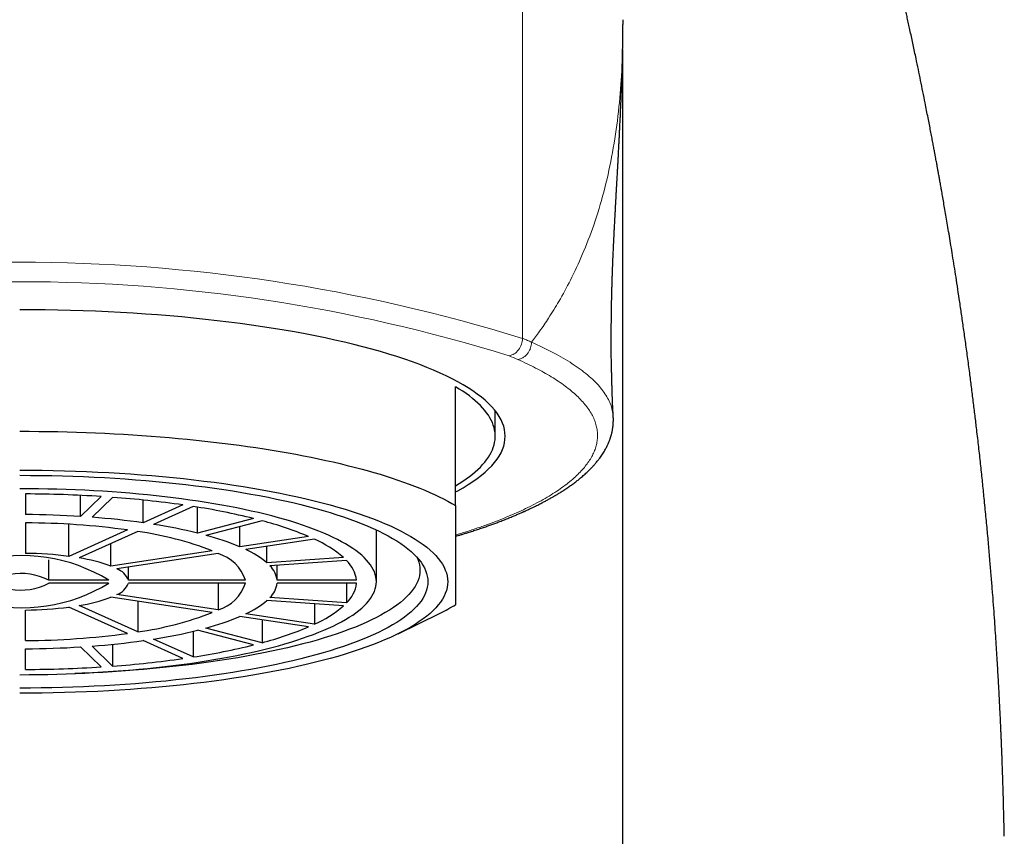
# Model space of a CAD drawing. Header units: millimetres. Extents: x 8 to 1004, y 12 to 903.
# Tile 21 of 56: x 472 to 497, y 782 to 803. Entities that reach past the tile are written whole.
import ezdxf

# ---------------------------------------------------------------- set-up
doc = ezdxf.new("R2010")
doc.units = ezdxf.units.MM

msp = doc.modelspace()

# ---------------------------------------------------------------- linework, layer by layer
at = {"color": 8, "linetype": 'Continuous', "lineweight": 0}
msp.add_line((484.404, 794.793), (484.404, 813.236), dxfattribs=at)
at = {"color": 7, "linetype": 'Continuous', "lineweight": 30}
for p, q in [((486.931, 736.862), (486.931, 802.079)), ((482.715, 790.572), (482.715, 793.572)), ((483.715, 792.323), (483.715, 792.964)), ((471.865, 790.868), (471.865, 790.347)), ((473.252, 790.299), (473.252, 790.832)), ((473.77, 790.803), (473.252, 790.299)), ((474.06, 790.782), (473.542, 790.279)), ((474.835, 790.14), (474.835, 790.714)), ((475.835, 790.591), (474.835, 790.14)), ((476.095, 790.552), (475.094, 790.1)), ((476.204, 789.879), (476.204, 790.534)), ((471.865, 790.138), (471.865, 789.369)), ((472.958, 789.293), (472.958, 790.103)), ((477.619, 790.247), (476.204, 789.879)), ((477.831, 790.192), (476.416, 789.823)), ((474.435, 789.959), (472.958, 789.293)), ((474.694, 789.92), (473.218, 789.254)), ((477.268, 789.534), (477.268, 790.045)), ((480.715, 788.654), (480.715, 789.959)), ((474.018, 789.045), (474.018, 789.615)), ((479.001, 789.795), (477.268, 789.534)), ((479.151, 789.727), (477.418, 789.467)), ((476.575, 789.43), (474.018, 789.045)), ((476.725, 789.362), (474.168, 788.978)), ((477.953, 789.13), (477.953, 789.547)), ((472.45, 788.693), (472.45, 789.208)), ((479.886, 789.265), (477.953, 789.13)), ((479.963, 789.189), (478.031, 789.054)), ((474.461, 788.693), (474.461, 789.022)), ((478.214, 788.693), (478.214, 789.067)), ((473.96, 788.693), (472.45, 788.693)), ((473.96, 788.615), (472.45, 788.615)), ((477.413, 788.693), (474.461, 788.693)), ((477.413, 788.615), (474.461, 788.615)), ((476.725, 788.615), (476.725, 787.946)), ((480.214, 788.693), (478.214, 788.693)), ((480.214, 788.615), (478.214, 788.615)), ((479.963, 788.615), (479.963, 788.119)), ((476.575, 787.878), (474.018, 788.262)), ((476.725, 787.946), (474.168, 788.33)), ((474.694, 788.161), (474.694, 787.388)), ((479.886, 788.043), (477.953, 788.178)), ((479.963, 788.119), (478.031, 788.254)), ((471.865, 787.17), (471.865, 787.939)), ((474.435, 787.349), (472.958, 788.015)), ((474.694, 787.388), (473.218, 788.054)), ((479.151, 788.095), (479.151, 787.581)), ((481.263, 787.339), (482.324, 787.862)), ((479.001, 787.513), (477.268, 787.774)), ((479.151, 787.581), (477.418, 787.841)), ((477.831, 787.689), (477.831, 787.116)), ((476.095, 787.403), (476.095, 786.756)), ((477.619, 787.061), (476.204, 787.429)), ((477.831, 787.116), (476.416, 787.485)), ((475.835, 786.717), (474.835, 787.168)), ((476.095, 786.756), (475.094, 787.207)), ((471.865, 786.44), (471.865, 786.961)), ((473.77, 786.505), (473.252, 787.009)), ((474.06, 786.526), (473.542, 787.029)), ((474.06, 787.075), (474.06, 786.526))]:
    msp.add_line(p, q, dxfattribs=at)
at = {"color": 7, "linetype": 'Continuous', "lineweight": 30, "flags": 128}
for points in [[(482.715, 790.918), (482.772, 790.949), (482.906, 791.025), (483.033, 791.102), (483.152, 791.179), (483.263, 791.258), (483.366, 791.337), (483.461, 791.416), (483.548, 791.497), (483.627, 791.578), (483.698, 791.659), (483.76, 791.741), (483.815, 791.824), (483.861, 791.906), (483.898, 791.989), (483.928, 792.072), (483.949, 792.156), (483.961, 792.239), (483.965, 792.323), (483.961, 792.406), (483.949, 792.49), (483.928, 792.573), (483.898, 792.656), (483.861, 792.739), (483.815, 792.822), (483.76, 792.904), (483.698, 792.986), (483.627, 793.068), (483.548, 793.149), (483.461, 793.229), (483.366, 793.309), (483.263, 793.388), (483.152, 793.466), (483.033, 793.544), (482.906, 793.621), (482.772, 793.697), (482.63, 793.772), (482.481, 793.845), (482.324, 793.918), (482.16, 793.99), (481.989, 794.061), (481.811, 794.13), (481.626, 794.199), (481.434, 794.265), (481.235, 794.331), (481.03, 794.395), (480.819, 794.458), (480.601, 794.519), (480.378, 794.579), (480.148, 794.638), (479.912, 794.694), (479.671, 794.749), (479.425, 794.803), (479.173, 794.855), (478.916, 794.905), (478.654, 794.953), (478.387, 794.999), (478.116, 795.044), (477.84, 795.086), (477.561, 795.127), (477.277, 795.166), (476.989, 795.203), (476.698, 795.238), (476.403, 795.271), (476.105, 795.302), (475.805, 795.331), (475.501, 795.358), (475.195, 795.383), (474.886, 795.405), (474.575, 795.426), (474.262, 795.444), (473.948, 795.461), (473.632, 795.475), (473.314, 795.487), (472.996, 795.496), (472.677, 795.504), (472.357, 795.51), (472.036, 795.513), (471.715, 795.514)], [(482.715, 791.073), (482.809, 791.131), (482.899, 791.189), (482.984, 791.248), (483.064, 791.307), (483.14, 791.367), (483.212, 791.426), (483.278, 791.487), (483.34, 791.547), (483.398, 791.608), (483.45, 791.669), (483.498, 791.731), (483.542, 791.792), (483.58, 791.854), (483.614, 791.916), (483.643, 791.979), (483.667, 792.041), (483.686, 792.104), (483.7, 792.166), (483.71, 792.229), (483.715, 792.291), (483.715, 792.354), (483.71, 792.417), (483.7, 792.479), (483.686, 792.542), (483.667, 792.605), (483.643, 792.667), (483.614, 792.729), (483.58, 792.791), (483.542, 792.853), (483.498, 792.915), (483.45, 792.976), (483.398, 793.037), (483.34, 793.098), (483.278, 793.159), (483.212, 793.219), (483.14, 793.279), (483.064, 793.338), (482.984, 793.398), (482.899, 793.456), (482.809, 793.514), (482.715, 793.572)], [(471.715, 792.449), (471.955, 792.448), (472.195, 792.446), (472.435, 792.443), (472.674, 792.439), (472.913, 792.433), (473.152, 792.426), (473.389, 792.418), (473.627, 792.409), (473.863, 792.398), (474.099, 792.387), (474.333, 792.374), (474.567, 792.359), (474.8, 792.344), (475.031, 792.327), (475.261, 792.309), (475.489, 792.29), (475.716, 792.27), (475.942, 792.249), (476.165, 792.226), (476.387, 792.202), (476.607, 792.177), (476.825, 792.151), (477.041, 792.124), (477.255, 792.096), (477.467, 792.066), (477.676, 792.036), (477.883, 792.004), (478.088, 791.972), (478.29, 791.938), (478.489, 791.903), (478.686, 791.867), (478.88, 791.831), (479.071, 791.793), (479.259, 791.754), (479.444, 791.714), (479.626, 791.674), (479.805, 791.632), (479.981, 791.589), (480.153, 791.546), (480.322, 791.501), (480.487, 791.456), (480.649, 791.41), (480.808, 791.363), (480.962, 791.315), (481.113, 791.267), (481.261, 791.217), (481.404, 791.167), (481.544, 791.116), (481.679, 791.065), (481.811, 791.013), (481.939, 790.96), (482.062, 790.906), (482.182, 790.852), (482.297, 790.797), (482.408, 790.742), (482.515, 790.686), (482.617, 790.629), (482.715, 790.572)], [(471.715, 791.467), (471.998, 791.466), (472.281, 791.464), (472.563, 791.459), (472.844, 791.452), (473.125, 791.443), (473.405, 791.433), (473.684, 791.42), (473.961, 791.406), (474.237, 791.39), (474.511, 791.372), (474.783, 791.352), (475.053, 791.33), (475.321, 791.306), (475.586, 791.281), (475.848, 791.253), (476.108, 791.224), (476.365, 791.193), (476.619, 791.161), (476.869, 791.127), (477.115, 791.091), (477.358, 791.053), (477.598, 791.014), (477.833, 790.973), (478.064, 790.93), (478.29, 790.886), (478.512, 790.84), (478.729, 790.793), (478.942, 790.745), (479.15, 790.695), (479.352, 790.643), (479.549, 790.591), (479.741, 790.537), (479.928, 790.481), (480.109, 790.425), (480.284, 790.367), (480.453, 790.308), (480.616, 790.248), (480.773, 790.186), (480.924, 790.124), (481.069, 790.061), (481.207, 789.996), (481.338, 789.931), (481.463, 789.865), (481.582, 789.798), (481.693, 789.731), (481.798, 789.662), (481.896, 789.593), (481.987, 789.523), (482.071, 789.453), (482.147, 789.382), (482.217, 789.311), (482.279, 789.239), (482.335, 789.167), (482.382, 789.094), (482.423, 789.021), (482.456, 788.948), (482.482, 788.875), (482.501, 788.801), (482.512, 788.728), (482.515, 788.654), (482.512, 788.58), (482.501, 788.507), (482.482, 788.433), (482.456, 788.36), (482.423, 788.287), (482.382, 788.214), (482.335, 788.141), (482.279, 788.069), (482.217, 787.997), (482.147, 787.926), (482.071, 787.855), (481.987, 787.785), (481.896, 787.715), (481.798, 787.646), (481.693, 787.577), (481.582, 787.51), (481.463, 787.443), (481.338, 787.377), (481.207, 787.312), (481.069, 787.247), (480.924, 787.184), (480.773, 787.122), (480.616, 787.06), (480.453, 787), (480.284, 786.941), (480.109, 786.883), (479.928, 786.827), (479.741, 786.771), (479.549, 786.717), (479.352, 786.665), (479.15, 786.613), (478.942, 786.563), (478.729, 786.515), (478.512, 786.468), (478.29, 786.422), (478.064, 786.378), (477.833, 786.335), (477.598, 786.294), (477.358, 786.255), (477.115, 786.217), (476.869, 786.181), (476.619, 786.147), (476.365, 786.115), (476.108, 786.084), (475.848, 786.055), (475.586, 786.027), (475.321, 786.002), (475.053, 785.978), (474.783, 785.956), (474.511, 785.936), (474.237, 785.918), (473.961, 785.902), (473.684, 785.888), (473.405, 785.875), (473.125, 785.865), (472.844, 785.856), (472.563, 785.849), (472.281, 785.844), (471.998, 785.842), (471.715, 785.841)], [(471.715, 791.337), (471.985, 791.336), (472.255, 791.334), (472.524, 791.329), (472.792, 791.322), (473.06, 791.314), (473.327, 791.304), (473.592, 791.292), (473.857, 791.279), (474.12, 791.263), (474.381, 791.246), (474.641, 791.227), (474.898, 791.206), (475.154, 791.183), (475.407, 791.159), (475.657, 791.133), (475.905, 791.105), (476.15, 791.076), (476.392, 791.045), (476.63, 791.012), (476.865, 790.978), (477.097, 790.942), (477.325, 790.904), (477.549, 790.865), (477.77, 790.825), (477.986, 790.783), (478.197, 790.739), (478.405, 790.694), (478.607, 790.648), (478.806, 790.6), (478.999, 790.551), (479.187, 790.501), (479.37, 790.449), (479.548, 790.397), (479.72, 790.343), (479.887, 790.287), (480.048, 790.231), (480.204, 790.174), (480.354, 790.115), (480.498, 790.056), (480.636, 789.996), (480.767, 789.934), (480.893, 789.872), (481.012, 789.809), (481.125, 789.745), (481.231, 789.681), (481.331, 789.616), (481.425, 789.55), (481.511, 789.483), (481.591, 789.416), (481.664, 789.348), (481.731, 789.28), (481.79, 789.212), (481.843, 789.143), (481.889, 789.074), (481.927, 789.004), (481.959, 788.934), (481.984, 788.865), (482.001, 788.794), (482.012, 788.724), (482.015, 788.654), (482.012, 788.584), (482.001, 788.514), (481.984, 788.443), (481.959, 788.374), (481.927, 788.304), (481.889, 788.234), (481.843, 788.165), (481.79, 788.096), (481.731, 788.028), (481.664, 787.96), (481.591, 787.892), (481.511, 787.825), (481.425, 787.758), (481.331, 787.692), (481.231, 787.627), (481.125, 787.563), (481.012, 787.499), (480.893, 787.436), (480.767, 787.374), (480.636, 787.312), (480.498, 787.252), (480.354, 787.193), (480.204, 787.134), (480.048, 787.077), (479.887, 787.021), (479.72, 786.965), (479.548, 786.911), (479.37, 786.859), (479.187, 786.807), (478.999, 786.757), (478.806, 786.708), (478.607, 786.66), (478.405, 786.614), (478.197, 786.569), (477.986, 786.525), (477.77, 786.483), (477.549, 786.443), (477.325, 786.404), (477.097, 786.366), (476.865, 786.33), (476.63, 786.296), (476.392, 786.263), (476.15, 786.232), (475.905, 786.203), (475.657, 786.175), (475.407, 786.149), (475.154, 786.125), (474.898, 786.102), (474.641, 786.081), (474.381, 786.062), (474.12, 786.045), (473.857, 786.029), (473.592, 786.016), (473.327, 786.004), (473.06, 785.994), (472.792, 785.985), (472.524, 785.979), (472.255, 785.974), (471.985, 785.972), (471.715, 785.971)], [(471.715, 786.309), (471.951, 786.31), (472.186, 786.313), (472.422, 786.317), (472.656, 786.322), (472.89, 786.33), (473.123, 786.338), (473.356, 786.349), (473.587, 786.361), (473.816, 786.374), (474.045, 786.389), (474.272, 786.406), (474.497, 786.424), (474.72, 786.444), (474.941, 786.465), (475.16, 786.488), (475.376, 786.512), (475.59, 786.538), (475.801, 786.565), (476.01, 786.594), (476.215, 786.624), (476.418, 786.655), (476.617, 786.688), (476.813, 786.722), (477.006, 786.757), (477.194, 786.794), (477.379, 786.832), (477.56, 786.871), (477.738, 786.912), (477.911, 786.953), (478.079, 786.996), (478.244, 787.04), (478.404, 787.085), (478.559, 787.131), (478.71, 787.179), (478.856, 787.227), (478.997, 787.276), (479.133, 787.326), (479.263, 787.377), (479.389, 787.429), (479.51, 787.482), (479.625, 787.535), (479.735, 787.59), (479.839, 787.645), (479.937, 787.7), (480.03, 787.757), (480.118, 787.814), (480.199, 787.871), (480.275, 787.929), (480.345, 787.988), (480.409, 788.047), (480.467, 788.107), (480.519, 788.167), (480.565, 788.227), (480.605, 788.287), (480.638, 788.348), (480.666, 788.409), (480.688, 788.47), (480.703, 788.531), (480.712, 788.593), (480.715, 788.654), (480.712, 788.715), (480.703, 788.777), (480.688, 788.838), (480.666, 788.899), (480.638, 788.96), (480.605, 789.021), (480.565, 789.081), (480.519, 789.141), (480.467, 789.201), (480.409, 789.261), (480.345, 789.32), (480.275, 789.378), (480.199, 789.437), (480.118, 789.494), (480.03, 789.551), (479.937, 789.608), (479.839, 789.663), (479.735, 789.718), (479.625, 789.773), (479.51, 789.826), (479.389, 789.879), (479.263, 789.931), (479.133, 789.982), (478.997, 790.032), (478.856, 790.081), (478.71, 790.129), (478.559, 790.177), (478.404, 790.223), (478.244, 790.268), (478.079, 790.312), (477.911, 790.355), (477.738, 790.396), (477.56, 790.437), (477.379, 790.476), (477.194, 790.514), (477.006, 790.551), (476.813, 790.586), (476.617, 790.62), (476.418, 790.653), (476.215, 790.684), (476.01, 790.714), (475.801, 790.743), (475.59, 790.77), (475.376, 790.796), (475.16, 790.82), (474.941, 790.843), (474.72, 790.864), (474.497, 790.884), (474.272, 790.902), (474.045, 790.919), (473.816, 790.934), (473.587, 790.947), (473.356, 790.959), (473.123, 790.97), (472.89, 790.978), (472.656, 790.986), (472.422, 790.991), (472.186, 790.995), (471.951, 790.998), (471.715, 790.999)], [(481.734, 789.277), (481.76, 789.219), (481.784, 789.15), (481.802, 789.081), (481.812, 789.013), (481.815, 788.944), (481.812, 788.875), (481.802, 788.806), (481.784, 788.737), (481.76, 788.669), (481.729, 788.6), (481.691, 788.532), (481.646, 788.464), (481.595, 788.397), (481.536, 788.329), (481.471, 788.263), (481.4, 788.196), (481.321, 788.131), (481.236, 788.065), (481.145, 788.001), (481.047, 787.937), (480.942, 787.873), (480.832, 787.811), (480.715, 787.749), (480.592, 787.688), (480.462, 787.628), (480.327, 787.569), (480.186, 787.511), (480.039, 787.453), (479.887, 787.397), (479.728, 787.342), (479.565, 787.288), (479.396, 787.235), (479.221, 787.183), (479.042, 787.133), (478.857, 787.083), (478.668, 787.035), (478.474, 786.988), (478.275, 786.943), (478.072, 786.899), (477.864, 786.856), (477.652, 786.815), (477.436, 786.775), (477.216, 786.737), (476.993, 786.7), (476.765, 786.665), (476.535, 786.631), (476.301, 786.599), (476.064, 786.569), (475.823, 786.54), (475.581, 786.513), (475.335, 786.487), (475.087, 786.463), (474.837, 786.441), (474.584, 786.421), (474.33, 786.402), (474.073, 786.385), (473.815, 786.37), (473.556, 786.357), (473.295, 786.345), (473.104, 786.338)]]:
    msp.add_lwpolyline(points, dxfattribs=at)
at = {"color": 8, "linetype": 'Continuous', "lineweight": 0}
for centre, radius, start, end in [((471.715, 753.824), 42.888, 72.7915, 107.2085), ((471.715, 754.477), 41.744, 72.7909, 107.2091), ((480.597, 785.95), 9.09, 66.0693, 67.5651)]:
    msp.add_arc(centre, radius, start, end, dxfattribs=at)
at = {"color": 7, "linetype": 'Continuous', "lineweight": 30}
for centre, radius, start, end in [((471.73, 759.113), 31.755, 86.3161, 89.7554), ((472.147, 764.731), 26.121, 81.8831, 85.7996), ((471.727, 766.065), 24.282, 86.3982, 89.6733), ((473.479, 773.499), 17.252, 76.1141, 81.2779), ((471.791, 770.584), 19.554, 82.2314, 89.7829), ((472.049, 770.383), 19.952, 81.9745, 85.7082), ((473.072, 777.096), 13.161, 76.2316, 81.1605), ((475.638, 781.811), 8.663, 67.1601, 75.3356), ((473.542, 781.642), 8.358, 68.7219, 82.0755), ((474.726, 783.446), 6.597, 67.3394, 75.1563), ((477.926, 786.964), 3.022, 49.573, 66.0943), ((471.753, 779.888), 9.482, 82.6948, 89.3194), ((476.423, 788.363), 1.044, 18.4427, 73.1716), ((476.475, 787.373), 2.296, 49.9168, 65.7505), ((471.768, 785.12), 4.192, 58.4605, 104.4329), ((472.595, 785.223), 4.079, 69.5814, 81.216), ((479.402, 788.594), 0.818, 6.9354, 46.6864), ((471.748, 787.326), 1.537, 62.7874, 100.1059), ((473.99, 788.501), 0.509, 22.1737, 69.4406), ((477.6, 788.61), 0.619, 7.7379, 45.8839), ((471.768, 792.188), 4.192, 255.5671, 301.5395), ((471.752, 789.955), 1.511, 259.5626, 297.544), ((473.999, 788.797), 0.497, 289.9295, 338.4562), ((476.423, 788.945), 1.044, 286.8284, 341.5573), ((477.6, 788.698), 0.619, 314.1161, 352.2621), ((479.411, 788.709), 0.809, 313.0835, 353.2947), ((472.609, 792.032), 4.024, 278.7044, 290.4982), ((476.475, 789.935), 2.296, 294.2495, 310.0832), ((471.755, 797.384), 9.446, 270.6678, 277.318), ((473.542, 795.666), 8.358, 277.9245, 291.2781), ((477.947, 790.31), 2.982, 293.7931, 310.5395), ((479.884, 792.84), 5.544, 296.118, 300.7146), ((474.726, 793.862), 6.597, 284.8437, 292.6606), ((473.072, 800.212), 13.161, 278.8395, 283.7684), ((475.663, 795.422), 8.584, 284.6267, 292.8776), ((471.791, 806.724), 19.554, 270.2171, 277.7686), ((472.049, 806.925), 19.952, 274.2918, 278.0255), ((471.727, 811.243), 24.282, 270.3267, 273.6018), ((473.498, 803.711), 17.153, 278.7071, 283.9009), ((472.156, 812.493), 26.038, 274.1941, 278.1232), ((471.731, 818.162), 31.722, 270.2429, 273.6856)]:
    msp.add_arc(centre, radius, start, end, dxfattribs=at)
for points, knots in [([(496.561, 782.232), (496.561, 782.239), (496.558, 782.34), (496.554, 782.529), (496.548, 782.794), (496.542, 783.041), (496.535, 783.271), (496.529, 783.479), (496.523, 783.668), (496.518, 783.836), (496.512, 783.989), (496.508, 784.126), (496.503, 784.248), (496.499, 784.353), (496.495, 784.443), (496.493, 784.517), (496.49, 784.572), (496.489, 784.611), (496.487, 784.64), (496.486, 784.676), (496.483, 784.737), (496.48, 784.826), (496.475, 784.934), (496.47, 785.046), (496.465, 785.158), (496.46, 785.268), (496.453, 785.4), (496.446, 785.551), (496.437, 785.722), (496.428, 785.898), (496.417, 786.092), (496.405, 786.308), (496.391, 786.548), (496.375, 786.804), (496.358, 787.076), (496.339, 787.365), (496.318, 787.67), (496.295, 787.991), (496.269, 788.334), (496.24, 788.7), (496.208, 789.088), (496.173, 789.495), (496.135, 789.919), (496.093, 790.361), (496.05, 790.795), (496.007, 791.219), (495.963, 791.631), (495.916, 792.056), (495.869, 792.46), (495.823, 792.843), (495.779, 793.202), (495.734, 793.562), (495.685, 793.937), (495.634, 794.321), (495.581, 794.711), (495.528, 795.084), (495.476, 795.441), (495.426, 795.782), (495.378, 796.101), (495.332, 796.4), (495.288, 796.678), (495.246, 796.942), (495.205, 797.19), (495.167, 797.424), (495.13, 797.642), (495.096, 797.846), (495.063, 798.037), (495.032, 798.215), (495.003, 798.38), (494.977, 798.529), (494.954, 798.661), (494.933, 798.777), (494.917, 798.868), (494.904, 798.937), (494.895, 798.989), (494.886, 799.035), (494.878, 799.078), (494.871, 799.119), (494.863, 799.163), (494.854, 799.213), (494.843, 799.273), (494.83, 799.339), (494.817, 799.413), (494.8, 799.502), (494.78, 799.61), (494.756, 799.738), (494.73, 799.877), (494.701, 800.027), (494.67, 800.189), (494.636, 800.362), (494.6, 800.543), (494.538, 800.856), (494.45, 801.293), (494.361, 801.724), (494.298, 802.023), (494.261, 802.193), (494.225, 802.363), (494.189, 802.529), (494.155, 802.688), (494.122, 802.836), (494.092, 802.97), (494.065, 803.092), (494.041, 803.203), (494.018, 803.303), (493.996, 803.401), (493.973, 803.501), (493.949, 803.611), (493.922, 803.727), (493.896, 803.842), (493.87, 803.953), (493.846, 804.055), (493.824, 804.15), (493.804, 804.238), (493.784, 804.324), (493.763, 804.411), (493.743, 804.495), (493.724, 804.576), (493.706, 804.652), (493.687, 804.732), (493.666, 804.817), (493.646, 804.904), (493.626, 804.987), (493.608, 805.061), (493.592, 805.126), (493.579, 805.18), (493.568, 805.225), (493.558, 805.267), (493.546, 805.316), (493.53, 805.379), (493.511, 805.456), (493.455, 805.683), (493.395, 805.925), (493.331, 806.177), (493.301, 806.298), (493.271, 806.414), (493.244, 806.52), (493.22, 806.613), (493.2, 806.693), (493.181, 806.763), (493.164, 806.828), (493.147, 806.897), (493.127, 806.974), (493.103, 807.065), (493.08, 807.154), (493.057, 807.238), (493.037, 807.314), (493.016, 807.393), (492.994, 807.476), (492.971, 807.563), (492.947, 807.653), (492.923, 807.745), (492.903, 807.82), (492.888, 807.876), (492.878, 807.912), (492.87, 807.94), (492.863, 807.966), (492.855, 807.995), (492.846, 808.032), (492.833, 808.077), (492.82, 808.127), (492.805, 808.18), (492.791, 808.233), (492.771, 808.306), (492.746, 808.396), (492.717, 808.502), (492.691, 808.597), (492.668, 808.68), (492.649, 808.749), (492.636, 808.797), (492.627, 808.828), (492.621, 808.85), (492.614, 808.875), (492.604, 808.91), (492.59, 808.961), (492.572, 809.025), (492.553, 809.095), (492.532, 809.17), (492.51, 809.247), (492.488, 809.327), (492.466, 809.402), (492.445, 809.476), (492.424, 809.553), (492.401, 809.634), (492.376, 809.719), (492.351, 809.809), (492.324, 809.904), (492.296, 810), (492.269, 810.093), (492.243, 810.185), (492.216, 810.276), (492.19, 810.367), (492.164, 810.456), (492.139, 810.541), (492.116, 810.62), (492.094, 810.695), (492.072, 810.771), (492.048, 810.854), (492.02, 810.948), (491.991, 811.046), (491.965, 811.134), (491.942, 811.213), (491.919, 811.289), (491.897, 811.365), (491.875, 811.438), (491.855, 811.505), (491.838, 811.563), (491.823, 811.613), (491.81, 811.657), (491.796, 811.703), (491.782, 811.75), (491.768, 811.798), (491.752, 811.85), (491.736, 811.904), (491.719, 811.961), (491.699, 812.027), (491.676, 812.101), (491.651, 812.185), (491.625, 812.271), (491.599, 812.357), (491.577, 812.431), (491.558, 812.494), (491.541, 812.55), (491.524, 812.606), (491.509, 812.656), (491.494, 812.705), (491.479, 812.754), (491.464, 812.805), (491.445, 812.866), (491.422, 812.944), (491.394, 813.036), (491.364, 813.133), (491.341, 813.21), (491.323, 813.268), (491.312, 813.305), (491.301, 813.341), (491.288, 813.382), (491.275, 813.424), (491.264, 813.461), (491.256, 813.489), (491.248, 813.514), (491.24, 813.541), (491.23, 813.572), (491.221, 813.602), (491.213, 813.628), (491.205, 813.657), (491.194, 813.691), (491.182, 813.731), (491.171, 813.767), (491.162, 813.797), (491.153, 813.826), (491.143, 813.859), (491.132, 813.895), (491.121, 813.932), (491.11, 813.967), (491.1, 813.999), (491.09, 814.033), (491.077, 814.077), (491.061, 814.128), (491.046, 814.177), (491.034, 814.216), (491.024, 814.249), (491.014, 814.282), (491.004, 814.317), (490.994, 814.35), (490.986, 814.376), (490.979, 814.399), (490.971, 814.426), (490.961, 814.458), (490.951, 814.492), (490.941, 814.523), (490.933, 814.551), (490.926, 814.575), (490.919, 814.595), (490.913, 814.615), (490.906, 814.638), (490.898, 814.667), (490.889, 814.698), (490.88, 814.725), (490.873, 814.75), (490.865, 814.776), (490.856, 814.807), (490.845, 814.841), (490.835, 814.877), (490.825, 814.907), (490.817, 814.933), (490.81, 814.958), (490.802, 814.986), (490.792, 815.017), (490.783, 815.047), (490.776, 815.073), (490.768, 815.097), (490.761, 815.123), (490.752, 815.152), (490.742, 815.187), (490.73, 815.225), (490.718, 815.264), (490.708, 815.298), (490.7, 815.324), (490.694, 815.346), (490.687, 815.369), (490.679, 815.395), (490.67, 815.425), (490.661, 815.456), (490.653, 815.484), (490.645, 815.509), (490.638, 815.534), (490.629, 815.564), (490.619, 815.598), (490.608, 815.634), (490.598, 815.669), (490.589, 815.699), (490.581, 815.727), (490.572, 815.757), (490.562, 815.791), (490.552, 815.825), (490.544, 815.853), (490.539, 815.868), (490.538, 815.874)], [0, 0, 0, 0, 0.000556, 0.008398, 0.01575, 0.022613, 0.028986, 0.034871, 0.039993, 0.044677, 0.048922, 0.052729, 0.056098, 0.059029, 0.061522, 0.063577, 0.065194, 0.06612, 0.066799, 0.067602, 0.069137, 0.071904, 0.075026, 0.078134, 0.081225, 0.084302, 0.087363, 0.092143, 0.096884, 0.101678, 0.106808, 0.113016, 0.119676, 0.12679, 0.134356, 0.142376, 0.150848, 0.159774, 0.169152, 0.179464, 0.190273, 0.20158, 0.213384, 0.225686, 0.238487, 0.249625, 0.261114, 0.272955, 0.285148, 0.294975, 0.305019, 0.315198, 0.325107, 0.336481, 0.347395, 0.35785, 0.367845, 0.37738, 0.386455, 0.394689, 0.402504, 0.4099, 0.416877, 0.423435, 0.429574, 0.435293, 0.440593, 0.445696, 0.450338, 0.45452, 0.458242, 0.461503, 0.464304, 0.465928, 0.467344, 0.468623, 0.469831, 0.471006, 0.472083, 0.473526, 0.475231, 0.477114, 0.479175, 0.481415, 0.484693, 0.48829, 0.492208, 0.496445, 0.501003, 0.50588, 0.511073, 0.516353, 0.532384, 0.548079, 0.552942, 0.557772, 0.562569, 0.567333, 0.571899, 0.576092, 0.579913, 0.583361, 0.586481, 0.58936, 0.59188, 0.594805, 0.597938, 0.601232, 0.604685, 0.607784, 0.610689, 0.613402, 0.615921, 0.618253, 0.620695, 0.623416, 0.625449, 0.627614, 0.629911, 0.63234, 0.634901, 0.637349, 0.63947, 0.641263, 0.642882, 0.644089, 0.645134, 0.646514, 0.648332, 0.650533, 0.653111, 0.667898, 0.671387, 0.674901, 0.67833, 0.681392, 0.684076, 0.68638, 0.688305, 0.690184, 0.692043, 0.694258, 0.696889, 0.699936, 0.702031, 0.704234, 0.706546, 0.708966, 0.711495, 0.714133, 0.71688, 0.719484, 0.720735, 0.721777, 0.722611, 0.723254, 0.724059, 0.72516, 0.72647, 0.728032, 0.729626, 0.731171, 0.732666, 0.736068, 0.739182, 0.74201, 0.744499, 0.746541, 0.748131, 0.74879, 0.749328, 0.750035, 0.751071, 0.752436, 0.754636, 0.756765, 0.758728, 0.761393, 0.763686, 0.765898, 0.768136, 0.770426, 0.772868, 0.775458, 0.778177, 0.781116, 0.784105, 0.786984, 0.789748, 0.792514, 0.795473, 0.798287, 0.800773, 0.803229, 0.80561, 0.807986, 0.810476, 0.813415, 0.81695, 0.819831, 0.821904, 0.824496, 0.827174, 0.829359, 0.831581, 0.833715, 0.835049, 0.8365, 0.838077, 0.839623, 0.841142, 0.842858, 0.84481, 0.846564, 0.84861, 0.851417, 0.854162, 0.857106, 0.8603, 0.862977, 0.864808, 0.86687, 0.868856, 0.870675, 0.872247, 0.87399, 0.875942, 0.877647, 0.880539, 0.884356, 0.887658, 0.89124, 0.892815, 0.894161, 0.895371, 0.896904, 0.898725, 0.900143, 0.901088, 0.901895, 0.902958, 0.904227, 0.90539, 0.906392, 0.907248, 0.908694, 0.91037, 0.911898, 0.912876, 0.91399, 0.915285, 0.916717, 0.918264, 0.919738, 0.920858, 0.922019, 0.923803, 0.926133, 0.928144, 0.929794, 0.930867, 0.932145, 0.933774, 0.935165, 0.936158, 0.936953, 0.938052, 0.939453, 0.940901, 0.942195, 0.943337, 0.944331, 0.94518, 0.94592, 0.946821, 0.948046, 0.949479, 0.950655, 0.951528, 0.952562, 0.95389, 0.955431, 0.956942, 0.95835, 0.95932, 0.960277, 0.961472, 0.962864, 0.964077, 0.965268, 0.966226, 0.967327, 0.968583, 0.970049, 0.971752, 0.973576, 0.975109, 0.976087, 0.977015, 0.977984, 0.979067, 0.980391, 0.981878, 0.983137, 0.984115, 0.985171, 0.98645, 0.98797, 0.98964, 0.991298, 0.992622, 0.993646, 0.99493, 0.996528, 0.998042, 0.999298, 1, 1, 1, 1]), ([(486.694, 792.815), (486.693, 792.819), (486.692, 792.843), (486.69, 792.882), (486.687, 792.927), (486.686, 792.963), (486.683, 793.003), (486.681, 793.051), (486.678, 793.113), (486.675, 793.182), (486.672, 793.26), (486.67, 793.329), (486.668, 793.391), (486.666, 793.443), (486.665, 793.499), (486.663, 793.555), (486.661, 793.607), (486.66, 793.657), (486.659, 793.71), (486.657, 793.769), (486.656, 793.829), (486.654, 793.885), (486.653, 793.948), (486.651, 794.024), (486.648, 794.109), (486.647, 794.191), (486.645, 794.262), (486.644, 794.328), (486.644, 794.388), (486.643, 794.443), (486.643, 794.491), (486.642, 794.533), (486.642, 794.574), (486.642, 794.616), (486.642, 794.658), (486.642, 794.703), (486.642, 794.756), (486.642, 794.818), (486.643, 794.882), (486.643, 794.938), (486.643, 794.981), (486.643, 795.017), (486.644, 795.052), (486.644, 795.087), (486.644, 795.12), (486.644, 795.147), (486.645, 795.172), (486.645, 795.197), (486.645, 795.228), (486.646, 795.265), (486.646, 795.308), (486.647, 795.363), (486.648, 795.432), (486.649, 795.51), (486.65, 795.584), (486.652, 795.655), (486.653, 795.728), (486.655, 795.818), (486.657, 795.908), (486.659, 796.004), (486.662, 796.09), (486.664, 796.181), (486.667, 796.275), (486.67, 796.355), (486.672, 796.421), (486.673, 796.47), (486.675, 796.52), (486.677, 796.562), (486.678, 796.598), (486.679, 796.629), (486.68, 796.66), (486.682, 796.693), (486.683, 796.731), (486.685, 796.768), (486.686, 796.8), (486.687, 796.828), (486.689, 796.865), (486.691, 796.915), (486.694, 796.978), (486.697, 797.041), (486.699, 797.093), (486.701, 797.133), (486.702, 797.165), (486.704, 797.195), (486.706, 797.246), (486.71, 797.314), (486.714, 797.396), (486.718, 797.48), (486.722, 797.565), (486.727, 797.648), (486.731, 797.728), (486.735, 797.81), (486.74, 797.885), (486.743, 797.95), (486.746, 797.998), (486.748, 798.045), (486.751, 798.095), (486.754, 798.148), (486.757, 798.205), (486.76, 798.255), (486.762, 798.296), (486.764, 798.327), (486.766, 798.357), (486.767, 798.388), (486.769, 798.422), (486.771, 798.462), (486.774, 798.508), (486.777, 798.557), (486.779, 798.605), (486.782, 798.65), (486.784, 798.692), (486.786, 798.733), (486.789, 798.776), (486.792, 798.826), (486.795, 798.884), (486.798, 798.945), (486.801, 799.002), (486.805, 799.068), (486.809, 799.15), (486.815, 799.248), (486.819, 799.334), (486.823, 799.403), (486.826, 799.455), (486.828, 799.508), (486.831, 799.565), (486.835, 799.627), (486.838, 799.688), (486.841, 799.743), (486.843, 799.792), (486.846, 799.84), (486.848, 799.889), (486.852, 799.964), (486.856, 800.056), (486.861, 800.155), (486.865, 800.245), (486.87, 800.336), (486.874, 800.43), (486.878, 800.521), (486.881, 800.589), (486.883, 800.638), (486.885, 800.676), (486.887, 800.716), (486.889, 800.761), (486.891, 800.811), (486.893, 800.86), (486.894, 800.906), (486.896, 800.944), (486.897, 800.979), (486.899, 801.015), (486.9, 801.055), (486.902, 801.101), (486.904, 801.146), (486.905, 801.186), (486.907, 801.226), (486.908, 801.268), (486.91, 801.318), (486.912, 801.374), (486.914, 801.435), (486.916, 801.499), (486.917, 801.56), (486.919, 801.615), (486.92, 801.657), (486.921, 801.69), (486.922, 801.716), (486.923, 801.746), (486.924, 801.781), (486.925, 801.817), (486.926, 801.854), (486.926, 801.888), (486.927, 801.919), (486.928, 801.951), (486.929, 801.988), (486.93, 802.03), (486.93, 802.073), (486.931, 802.113), (486.932, 802.148), (486.932, 802.18), (486.933, 802.209), (486.934, 802.252), (486.935, 802.308), (486.936, 802.375), (486.937, 802.443), (486.937, 802.51), (486.938, 802.577), (486.939, 802.642), (486.939, 802.698), (486.94, 802.746), (486.94, 802.789), (486.94, 802.816), (486.94, 802.827)], [0, 0, 0, 0, 0.0009985, 0.005488, 0.0090348, 0.0116238, 0.0137078, 0.0183833, 0.0228414, 0.0284005, 0.0344188, 0.0410526, 0.0447131, 0.0487377, 0.0531483, 0.0577152, 0.0617133, 0.0652202, 0.0691376, 0.0739125, 0.0787229, 0.0827679, 0.0865928, 0.09301, 0.0999588, 0.1067111, 0.1128522, 0.1177401, 0.1228682, 0.1277041, 0.131479, 0.1346972, 0.1381754, 0.1416919, 0.1450582, 0.1484755, 0.1527336, 0.1578635, 0.1637163, 0.1681042, 0.1715127, 0.1741515, 0.176912, 0.1798816, 0.1827151, 0.1849235, 0.186614, 0.188654, 0.1910958, 0.1940735, 0.1976675, 0.2016528, 0.2076584, 0.2147416, 0.2208138, 0.2257781, 0.2323557, 0.2389611, 0.248018, 0.2547689, 0.2630109, 0.2697562, 0.2778612, 0.2868594, 0.2903225, 0.2949405, 0.2994904, 0.303045, 0.3060562, 0.3088209, 0.3110929, 0.3140557, 0.3176925, 0.32109, 0.323802, 0.3260138, 0.3284387, 0.3333727, 0.3392687, 0.3452374, 0.3500616, 0.3531175, 0.3559089, 0.3584726, 0.36114, 0.3692785, 0.377004, 0.3834355, 0.3917075, 0.3998693, 0.4062823, 0.4133918, 0.4221854, 0.4268336, 0.4309785, 0.4349139, 0.4393715, 0.4443811, 0.4496291, 0.4548879, 0.4580342, 0.4607742, 0.4634593, 0.466196, 0.4691701, 0.472853, 0.4772691, 0.4816122, 0.4864663, 0.4905153, 0.4942551, 0.4979174, 0.5019252, 0.506308, 0.5120042, 0.5180813, 0.523446, 0.5281737, 0.5366847, 0.5464518, 0.5562993, 0.5615908, 0.5664783, 0.5713762, 0.5769744, 0.5834664, 0.5895465, 0.5949898, 0.599927, 0.6044816, 0.6093204, 0.6147386, 0.6273887, 0.6375389, 0.6456042, 0.655237, 0.6661322, 0.676172, 0.6845178, 0.6882936, 0.6922994, 0.6968009, 0.7018319, 0.7072693, 0.7134746, 0.7183955, 0.7230355, 0.7266135, 0.7306192, 0.7353626, 0.7408523, 0.7465405, 0.7513536, 0.7552599, 0.7608971, 0.766767, 0.7735324, 0.7814265, 0.7898979, 0.7977367, 0.8048755, 0.8110088, 0.8141804, 0.8175984, 0.8216522, 0.8263465, 0.8316, 0.8364797, 0.8414179, 0.8454688, 0.8495605, 0.8548807, 0.8614926, 0.867949, 0.8738116, 0.8790743, 0.8837355, 0.8881501, 0.8925561, 0.9035301, 0.9143777, 0.9255116, 0.9376775, 0.9509207, 0.9624245, 0.9729034, 0.9821419, 0.9925588, 1, 1, 1, 1]), ([(482.715, 789.798), (482.737, 789.805), (482.786, 789.819), (482.862, 789.842), (482.945, 789.868), (483.041, 789.898), (483.151, 789.933), (483.271, 789.973), (483.389, 790.012), (483.501, 790.051), (483.607, 790.089), (483.707, 790.125), (483.812, 790.164), (483.921, 790.206), (484.033, 790.251), (484.139, 790.294), (484.222, 790.328), (484.283, 790.354), (484.325, 790.372), (484.364, 790.389), (484.396, 790.404), (484.421, 790.415), (484.438, 790.422), (484.454, 790.429), (484.473, 790.438), (484.501, 790.451), (484.538, 790.468), (484.584, 790.489), (484.638, 790.515), (484.697, 790.543), (484.757, 790.572), (484.83, 790.609), (484.912, 790.651), (485.001, 790.699), (485.07, 790.736), (485.121, 790.765), (485.156, 790.785), (485.187, 790.803), (485.213, 790.818), (485.237, 790.832), (485.262, 790.847), (485.291, 790.864), (485.324, 790.885), (485.363, 790.909), (485.405, 790.935), (485.45, 790.964), (485.514, 791.006), (485.592, 791.06), (485.682, 791.124), (485.766, 791.187), (485.852, 791.255), (485.939, 791.329), (486.027, 791.409), (486.093, 791.473), (486.14, 791.521), (486.17, 791.552), (486.197, 791.582), (486.223, 791.61), (486.246, 791.638), (486.276, 791.673), (486.312, 791.717), (486.352, 791.769), (486.388, 791.82), (486.421, 791.87), (486.453, 791.92), (486.483, 791.97), (486.508, 792.016), (486.53, 792.058), (486.548, 792.095), (486.561, 792.125), (486.572, 792.148), (486.58, 792.167), (486.589, 792.191), (486.599, 792.216), (486.609, 792.242), (486.617, 792.266), (486.624, 792.288), (486.631, 792.31), (486.639, 792.335), (486.647, 792.363), (486.655, 792.395), (486.663, 792.43), (486.67, 792.464), (486.676, 792.495), (486.68, 792.522), (486.683, 792.547), (486.686, 792.567), (486.688, 792.586), (486.69, 792.605), (486.692, 792.629), (486.694, 792.657), (486.695, 792.69), (486.696, 792.728), (486.696, 792.771), (486.694, 792.8), (486.693, 792.816)], [0, 0, 0, 0, 0.008851, 0.019571, 0.030997, 0.04313, 0.059629, 0.077156, 0.094359, 0.11087, 0.126689, 0.141815, 0.15625, 0.175256, 0.193041, 0.210228, 0.226899, 0.234072, 0.241144, 0.248084, 0.254074, 0.257868, 0.260861, 0.26316, 0.266017, 0.271091, 0.277709, 0.28587, 0.295576, 0.306758, 0.318046, 0.328922, 0.347789, 0.365267, 0.381351, 0.389406, 0.396613, 0.402959, 0.408443, 0.413142, 0.418251, 0.424178, 0.431642, 0.440092, 0.449521, 0.459913, 0.470523, 0.493446, 0.515329, 0.536481, 0.557463, 0.583154, 0.608982, 0.634358, 0.644219, 0.654025, 0.663507, 0.67217, 0.680088, 0.688661, 0.704015, 0.720402, 0.734942, 0.748715, 0.763656, 0.777973, 0.791401, 0.802117, 0.812827, 0.821921, 0.826543, 0.831718, 0.837936, 0.84519, 0.852489, 0.858874, 0.864342, 0.869872, 0.876339, 0.883744, 0.892087, 0.902137, 0.91106, 0.918826, 0.925541, 0.931732, 0.937471, 0.941092, 0.945896, 0.951907, 0.959122, 0.967542, 0.977163, 0.987984, 1, 1, 1, 1]), ([(482.715, 790.572), (482.715, 790.523), (482.715, 790.397), (482.715, 790.201), (482.715, 789.985), (482.715, 789.779), (482.715, 789.583), (482.715, 789.398), (482.715, 789.223), (482.715, 789.059), (482.715, 788.907), (482.715, 788.767), (482.715, 788.641), (482.715, 788.527), (482.715, 788.433), (482.715, 788.356), (482.715, 788.292), (482.715, 788.237), (482.715, 788.189), (482.715, 788.149), (482.715, 788.117), (482.715, 788.091), (482.715, 788.079), (482.715, 788.074)], [0, 0, 0, 0, 0.032291, 0.083636, 0.134986, 0.18633, 0.237902, 0.289481, 0.341052, 0.393452, 0.445861, 0.498261, 0.550992, 0.603733, 0.656465, 0.699249, 0.742034, 0.784887, 0.82774, 0.870779, 0.913818, 0.956909, 1, 1, 1, 1])]:
    msp.add_open_spline(points, degree=3, knots=knots, dxfattribs=at)
at = {"color": 8, "linetype": 'Continuous', "lineweight": 0}
for points, knots in [([(486.94, 802.829), (486.938, 802.582), (486.933, 802.099), (486.894, 801.221), (486.81, 800.311), (486.669, 799.394), (486.471, 798.509), (486.222, 797.683), (485.937, 796.939), (485.637, 796.296), (485.348, 795.761), (485.082, 795.332), (484.851, 794.988), (484.701, 794.787), (484.633, 794.696)], [0, 0, 0, 0, 0.129321, 0.25322, 0.370688, 0.480749, 0.58243, 0.674761, 0.756744, 0.827408, 0.885825, 0.932243, 0.969332, 1, 1, 1, 1]), ([(484.632, 794.695), (484.627, 794.645), (484.62, 794.57), (484.576, 794.474), (484.532, 794.406), (484.477, 794.348), (484.397, 794.288), (484.33, 794.27), (484.287, 794.258)], [0, 0, 0, 0, 0.239553, 0.368422, 0.5, 0.631578, 0.760447, 1, 1, 1, 1]), ([(484.404, 794.793), (484.447, 794.775), (484.524, 794.743), (484.597, 794.711), (484.63, 794.696)], [0, 0, 0, 0, 0.56, 1, 1, 1, 1]), ([(484.633, 794.694), (484.823, 794.607), (485.203, 794.431), (485.67, 794.155), (486.058, 793.871), (486.358, 793.58), (486.564, 793.284), (486.676, 793.028), (486.681, 792.871), (486.682, 792.814)], [0, 0, 0, 0, 0.152822, 0.305517, 0.458023, 0.610271, 0.762204, 0.913798, 1, 1, 1, 1]), ([(482.715, 789.83), (482.804, 789.857), (482.995, 789.916), (483.272, 790.008), (483.551, 790.107), (483.817, 790.208), (484.071, 790.312), (484.312, 790.417), (484.545, 790.526), (484.767, 790.639), (484.978, 790.756), (485.175, 790.875), (485.357, 790.996), (485.523, 791.117), (485.671, 791.238), (485.801, 791.359), (485.915, 791.478), (486.014, 791.598), (486.099, 791.718), (486.169, 791.839), (486.224, 791.961), (486.264, 792.083), (486.289, 792.206), (486.299, 792.332), (486.292, 792.46), (486.269, 792.588), (486.229, 792.715), (486.171, 792.843), (486.097, 792.969), (486.006, 793.095), (485.899, 793.22), (485.775, 793.345), (485.635, 793.468), (485.48, 793.59), (485.311, 793.709), (485.131, 793.823), (484.941, 793.935), (484.737, 794.044), (484.52, 794.152), (484.365, 794.223), (484.287, 794.258)], [0, 0, 0, 0, 0.0226, 0.048422, 0.074244, 0.100074, 0.125919, 0.151788, 0.177689, 0.204864, 0.23209, 0.25937, 0.286629, 0.313843, 0.341018, 0.366922, 0.392794, 0.418637, 0.444454, 0.470247, 0.496018, 0.521771, 0.547508, 0.574456, 0.601396, 0.62833, 0.655273, 0.682232, 0.709212, 0.736214, 0.76324, 0.790293, 0.817374, 0.844483, 0.871622, 0.897239, 0.922884, 0.948558, 0.974263, 1, 1, 1, 1])]:
    msp.add_open_spline(points, degree=3, knots=knots, dxfattribs=at)
msp.add_open_spline([(484.404, 794.793), (484.399, 794.742), (484.389, 794.639), (484.311, 794.498), (484.199, 794.391), (484.11, 794.364), (484.066, 794.351)], degree=3, dxfattribs=at)

doc.saveas('drawing.dxf')
